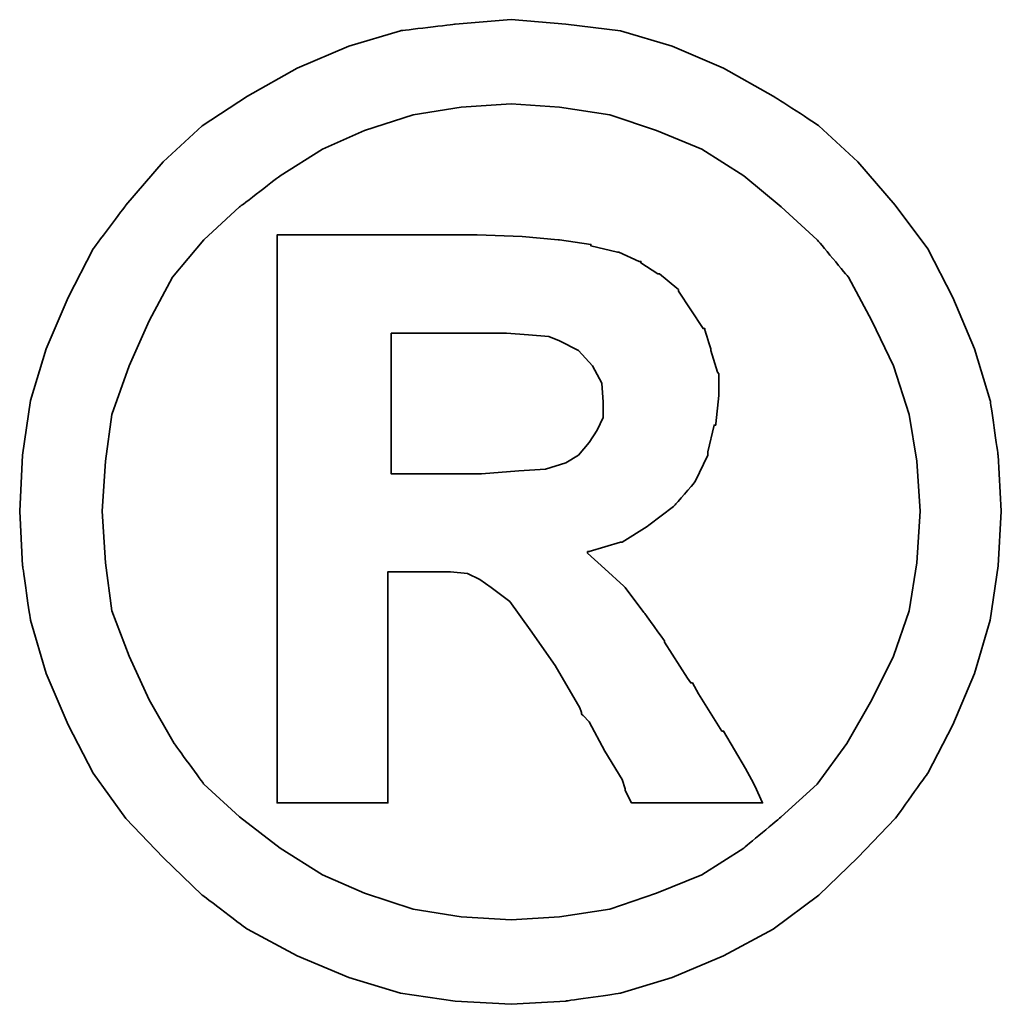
# Model space of a CAD drawing. Extents: x 875 to 1184, y 58 to 234.
# Tile 58 of 59: x 1147.3 to 1148.6, y 154.93 to 156.23. Entities that reach past the tile are written whole.
import ezdxf

# ---------------------------------------------------------------- set-up
doc = ezdxf.new("R2010")
doc.units = 0
doc.header["$MEASUREMENT"] = 0
doc.layers.add('DIM', color=4, linetype='CONTINUOUS')
doc.layers.add('layer 1', color=7, linetype='CONTINUOUS')

# ---------------------------------------------------------------- blocks, each defined once
blk = doc.blocks.new('TBI MOTION logo(完整正式版)')
at = {"layer": 'layer 1', "color": 22, "lineweight": 35}
for points, knots in [([(81.20634, 4.98624), (81.20634, 4.98624), (81.18649, 5.32862), (81.18649, 5.32862), (81.18649, 5.32862), (81.18649, 5.32862), (81.13886, 5.66206), (81.13886, 5.66206), (81.13886, 5.66206), (81.13886, 5.66206), (81.04359, 5.97764), (81.04359, 5.97764), (81.04359, 5.97764), (81.04359, 5.97764), (80.91061, 6.29124), (80.91061, 6.29124), (80.91061, 6.29124), (80.91061, 6.29124), (80.75778, 6.58697), (80.75778, 6.58697), (80.75778, 6.58697), (80.75778, 6.58697), (80.5593, 6.85294), (80.5593, 6.85294), (80.5593, 6.85294), (80.5593, 6.85294), (80.33105, 7.1189), (80.33105, 7.1189), (80.33105, 7.1189), (80.33105, 7.1189), (80.09287, 7.33921), (80.09287, 7.33921), (80.09287, 7.33921), (80.09287, 7.33921), (79.815, 7.51982), (79.815, 7.51982), (79.815, 7.51982), (79.815, 7.51982), (79.51133, 7.69051), (79.51133, 7.69051), (79.51133, 7.69051), (79.51133, 7.69051), (79.19773, 7.8235), (79.19773, 7.8235), (79.19773, 7.8235), (79.19773, 7.8235), (78.88215, 7.91877), (78.88215, 7.91877), (78.88215, 7.91877), (78.88215, 7.91877), (78.54871, 7.95846), (78.54871, 7.95846), (78.54871, 7.95846), (78.54871, 7.95846), (78.21526, 7.98625), (78.21526, 7.98625), (78.21526, 7.98625), (78.21526, 7.98625), (77.87388, 7.95846), (77.87388, 7.95846), (77.87388, 7.95846), (77.87388, 7.95846), (77.54044, 7.91877), (77.54044, 7.91877), (77.54044, 7.91877), (77.54044, 7.91877), (77.22485, 7.8235), (77.22485, 7.8235), (77.22485, 7.8235), (77.22485, 7.8235), (76.91027, 7.69051), (76.91027, 7.69051), (76.91027, 7.69051), (76.91027, 7.69051), (76.6056, 7.51982), (76.6056, 7.51982), (76.6056, 7.51982), (76.6056, 7.51982), (76.32972, 7.33921), (76.32972, 7.33921), (76.32972, 7.33921), (76.32972, 7.33921), (76.09154, 7.1189), (76.09154, 7.1189), (76.09154, 7.1189), (76.09154, 7.1189), (75.86329, 6.85294), (75.86329, 6.85294), (75.86329, 6.85294), (75.86329, 6.85294), (75.66382, 6.58697), (75.66382, 6.58697), (75.66382, 6.58697), (75.66382, 6.58697), (75.51099, 6.29124), (75.51099, 6.29124), (75.51099, 6.29124), (75.51099, 6.29124), (75.37702, 5.97764), (75.37702, 5.97764), (75.37702, 5.97764), (75.37702, 5.97764), (75.28175, 5.66206), (75.28175, 5.66206), (75.28175, 5.66206), (75.28175, 5.66206), (75.23411, 5.32862), (75.23411, 5.32862), (75.23411, 5.32862), (75.23411, 5.32862), (75.21625, 4.98624), (75.21625, 4.98624), (75.21625, 4.98624), (75.21625, 4.98624), (75.23411, 4.6528), (75.23411, 4.6528), (75.23411, 4.6528), (75.23411, 4.6528), (75.28175, 4.32035), (75.28175, 4.32035), (75.28175, 4.32035), (75.28175, 4.32035), (75.37702, 3.99583), (75.37702, 3.99583), (75.37702, 3.99583), (75.37702, 3.99583), (75.51099, 3.68224), (75.51099, 3.68224), (75.51099, 3.68224), (75.51099, 3.68224), (75.66382, 3.38749), (75.66382, 3.38749), (75.66382, 3.38749), (75.66382, 3.38749), (75.86329, 3.10963), (75.86329, 3.10963), (75.86329, 3.10963), (75.86329, 3.10963), (76.09154, 2.87145), (76.09154, 2.87145), (76.09154, 2.87145), (76.09154, 2.87145), (76.32972, 2.6432), (76.32972, 2.6432), (76.32972, 2.6432), (76.32972, 2.6432), (76.6056, 2.43381), (76.6056, 2.43381), (76.6056, 2.43381), (76.6056, 2.43381), (76.91027, 2.27205), (76.91027, 2.27205), (76.91027, 2.27205), (76.91027, 2.27205), (77.22485, 2.13906), (77.22485, 2.13906), (77.22485, 2.13906), (77.22485, 2.13906), (77.54044, 2.0438), (77.54044, 2.0438), (77.54044, 2.0438), (77.54044, 2.0438), (77.87388, 1.99616), (77.87388, 1.99616), (77.87388, 1.99616), (77.87388, 1.99616), (78.21526, 1.97631), (78.21526, 1.97631), (78.21526, 1.97631), (78.21526, 1.97631), (78.54871, 1.99616), (78.54871, 1.99616), (78.54871, 1.99616), (78.54871, 1.99616), (78.88215, 2.0438), (78.88215, 2.0438), (78.88215, 2.0438), (78.88215, 2.0438), (79.19773, 2.13906), (79.19773, 2.13906), (79.19773, 2.13906), (79.19773, 2.13906), (79.51133, 2.27205), (79.51133, 2.27205), (79.51133, 2.27205), (79.51133, 2.27205), (79.815, 2.43381), (79.815, 2.43381), (79.815, 2.43381), (79.815, 2.43381), (80.09287, 2.6432), (80.09287, 2.6432), (80.09287, 2.6432), (80.09287, 2.6432), (80.33105, 2.87145), (80.33105, 2.87145), (80.33105, 2.87145), (80.33105, 2.87145), (80.5593, 3.10963), (80.5593, 3.10963), (80.5593, 3.10963), (80.5593, 3.10963), (80.75778, 3.38749), (80.75778, 3.38749), (80.75778, 3.38749), (80.75778, 3.38749), (80.91061, 3.68224), (80.91061, 3.68224), (80.91061, 3.68224), (80.91061, 3.68224), (81.04359, 3.99583), (81.04359, 3.99583), (81.04359, 3.99583), (81.04359, 3.99583), (81.13886, 4.32035), (81.13886, 4.32035), (81.13886, 4.32035), (81.13886, 4.32035), (81.18649, 4.6528), (81.18649, 4.6528), (81.18649, 4.6528), (81.18649, 4.6528), (81.20634, 4.98624), (81.20634, 4.98624)], [0, 0, 0, 0, 0.0178571, 0.0178571, 0.0178571, 0.0178572, 0.0357143, 0.0357143, 0.0357143, 0.0357143, 0.0535714, 0.0535714, 0.0535714, 0.0535714, 0.0714286, 0.0714286, 0.0714286, 0.0714286, 0.0892857, 0.0892857, 0.0892857, 0.0892857, 0.1071429, 0.1071429, 0.1071429, 0.1071429, 0.125, 0.125, 0.125, 0.125, 0.1428571, 0.1428571, 0.1428571, 0.1428572, 0.1607143, 0.1607143, 0.1607143, 0.1607143, 0.1785714, 0.1785714, 0.1785714, 0.1785714, 0.1964286, 0.1964286, 0.1964286, 0.1964286, 0.2142857, 0.2142857, 0.2142857, 0.2142857, 0.2321429, 0.2321429, 0.2321429, 0.2321429, 0.25, 0.25, 0.25, 0.25, 0.2678571, 0.2678571, 0.2678571, 0.2678572, 0.2857143, 0.2857143, 0.2857143, 0.2857143, 0.3035714, 0.3035714, 0.3035714, 0.3035714, 0.3214286, 0.3214286, 0.3214286, 0.3214286, 0.3392857, 0.3392857, 0.3392857, 0.3392857, 0.3571429, 0.3571429, 0.3571429, 0.3571429, 0.375, 0.375, 0.375, 0.375, 0.3928571, 0.3928571, 0.3928571, 0.3928572, 0.4107143, 0.4107143, 0.4107143, 0.4107143, 0.4285714, 0.4285714, 0.4285714, 0.4285714, 0.4464286, 0.4464286, 0.4464286, 0.4464286, 0.4642857, 0.4642857, 0.4642857, 0.4642857, 0.4821429, 0.4821429, 0.4821429, 0.4821429, 0.5, 0.5, 0.5, 0.5, 0.5178571, 0.5178571, 0.5178571, 0.5178572, 0.5357143, 0.5357143, 0.5357143, 0.5357143, 0.5535714, 0.5535714, 0.5535714, 0.5535714, 0.5714286, 0.5714286, 0.5714286, 0.5714286, 0.5892857, 0.5892857, 0.5892857, 0.5892857, 0.6071429, 0.6071429, 0.6071429, 0.6071429, 0.625, 0.625, 0.625, 0.625, 0.6428571, 0.6428571, 0.6428571, 0.6428572, 0.6607143, 0.6607143, 0.6607143, 0.6607143, 0.6785714, 0.6785714, 0.6785714, 0.6785714, 0.6964286, 0.6964286, 0.6964286, 0.6964286, 0.7142857, 0.7142857, 0.7142857, 0.7142857, 0.7321429, 0.7321429, 0.7321429, 0.7321429, 0.75, 0.75, 0.75, 0.75, 0.7678571, 0.7678571, 0.7678571, 0.7678572, 0.7857143, 0.7857143, 0.7857143, 0.7857143, 0.8035714, 0.8035714, 0.8035714, 0.8035714, 0.8214286, 0.8214286, 0.8214286, 0.8214286, 0.8392857, 0.8392857, 0.8392857, 0.8392857, 0.8571429, 0.8571429, 0.8571429, 0.8571429, 0.875, 0.875, 0.875, 0.875, 0.8928571, 0.8928571, 0.8928571, 0.8928572, 0.9107143, 0.9107143, 0.9107143, 0.9107143, 0.9285714, 0.9285714, 0.9285714, 0.9285714, 0.9464286, 0.9464286, 0.9464286, 0.9464286, 0.9642857, 0.9642857, 0.9642857, 0.9642857, 0.9821429, 0.9821429, 0.9821429, 0.9821429, 1, 1, 1, 1]), ([(80.71014, 4.98624), (80.71014, 4.98624), (80.69129, 5.29091), (80.69129, 5.29091), (80.69129, 5.29091), (80.69129, 5.29091), (80.64464, 5.57672), (80.64464, 5.57672), (80.64464, 5.57672), (80.64464, 5.57672), (80.54937, 5.87245), (80.54937, 5.87245), (80.54937, 5.87245), (80.54937, 5.87245), (80.41639, 6.14833), (80.41639, 6.14833), (80.41639, 6.14833), (80.41639, 6.14833), (80.27349, 6.41429), (80.27349, 6.41429), (80.27349, 6.41429), (80.27349, 6.41429), (80.08295, 6.64255), (80.08295, 6.64255), (80.08295, 6.64255), (80.08295, 6.64255), (79.86264, 6.84301), (79.86264, 6.84301), (79.86264, 6.84301), (79.86264, 6.84301), (79.63439, 7.03355), (79.63439, 7.03355), (79.63439, 7.03355), (79.63439, 7.03355), (79.37835, 7.1963), (79.37835, 7.1963), (79.37835, 7.1963), (79.37835, 7.1963), (79.10246, 7.30944), (79.10246, 7.30944), (79.10246, 7.30944), (79.10246, 7.30944), (78.81665, 7.40471), (78.81665, 7.40471), (78.81665, 7.40471), (78.81665, 7.40471), (78.511, 7.45234), (78.511, 7.45234), (78.511, 7.45234), (78.511, 7.45234), (78.21526, 7.47219), (78.21526, 7.47219), (78.21526, 7.47219), (78.21526, 7.47219), (77.9106, 7.45234), (77.9106, 7.45234), (77.9106, 7.45234), (77.9106, 7.45234), (77.61685, 7.40471), (77.61685, 7.40471), (77.61685, 7.40471), (77.61685, 7.40471), (77.32012, 7.30944), (77.32012, 7.30944), (77.32012, 7.30944), (77.32012, 7.30944), (77.06309, 7.1963), (77.06309, 7.1963), (77.06309, 7.1963), (77.06309, 7.1963), (76.80606, 7.03355), (76.80606, 7.03355), (76.80606, 7.03355), (76.80606, 7.03355), (76.55797, 6.84301), (76.55797, 6.84301), (76.55797, 6.84301), (76.55797, 6.84301), (76.34063, 6.64255), (76.34063, 6.64255), (76.34063, 6.64255), (76.34063, 6.64255), (76.1491, 6.41429), (76.1491, 6.41429), (76.1491, 6.41429), (76.1491, 6.41429), (76.0062, 6.14833), (76.0062, 6.14833), (76.0062, 6.14833), (76.0062, 6.14833), (75.88314, 5.87245), (75.88314, 5.87245), (75.88314, 5.87245), (75.88314, 5.87245), (75.77794, 5.57672), (75.77794, 5.57672), (75.77794, 5.57672), (75.77794, 5.57672), (75.73924, 5.29091), (75.73924, 5.29091), (75.73924, 5.29091), (75.73924, 5.29091), (75.72039, 4.98624), (75.72039, 4.98624), (75.72039, 4.98624), (75.72039, 4.98624), (75.73924, 4.67165), (75.73924, 4.67165), (75.73924, 4.67165), (75.73924, 4.67165), (75.77794, 4.37791), (75.77794, 4.37791), (75.77794, 4.37791), (75.77794, 4.37791), (75.88314, 4.10102), (75.88314, 4.10102), (75.88314, 4.10102), (75.88314, 4.10102), (76.0062, 3.83407), (76.0062, 3.83407), (76.0062, 3.83407), (76.0062, 3.83407), (76.15902, 3.56811), (76.15902, 3.56811), (76.15902, 3.56811), (76.15902, 3.56811), (76.34063, 3.32001), (76.34063, 3.32001), (76.34063, 3.32001), (76.34063, 3.32001), (76.55797, 3.11955), (76.55797, 3.11955), (76.55797, 3.11955), (76.55797, 3.11955), (76.80606, 2.92901), (76.80606, 2.92901), (76.80606, 2.92901), (76.80606, 2.92901), (77.06309, 2.76725), (77.06309, 2.76725), (77.06309, 2.76725), (77.06309, 2.76725), (77.32012, 2.65412), (77.32012, 2.65412), (77.32012, 2.65412), (77.32012, 2.65412), (77.61685, 2.55786), (77.61685, 2.55786), (77.61685, 2.55786), (77.61685, 2.55786), (77.9106, 2.51022), (77.9106, 2.51022), (77.9106, 2.51022), (77.9106, 2.51022), (78.21526, 2.49137), (78.21526, 2.49137), (78.21526, 2.49137), (78.21526, 2.49137), (78.511, 2.51022), (78.511, 2.51022), (78.511, 2.51022), (78.511, 2.51022), (78.81665, 2.55786), (78.81665, 2.55786), (78.81665, 2.55786), (78.81665, 2.55786), (79.10246, 2.65412), (79.10246, 2.65412), (79.10246, 2.65412), (79.10246, 2.65412), (79.37835, 2.76725), (79.37835, 2.76725), (79.37835, 2.76725), (79.37835, 2.76725), (79.63439, 2.92901), (79.63439, 2.92901), (79.63439, 2.92901), (79.63439, 2.92901), (79.86264, 3.11955), (79.86264, 3.11955), (79.86264, 3.11955), (79.86264, 3.11955), (80.08295, 3.32001), (80.08295, 3.32001), (80.08295, 3.32001), (80.08295, 3.32001), (80.26356, 3.56811), (80.26356, 3.56811), (80.26356, 3.56811), (80.26356, 3.56811), (80.41639, 3.83407), (80.41639, 3.83407), (80.41639, 3.83407), (80.41639, 3.83407), (80.54937, 4.10102), (80.54937, 4.10102), (80.54937, 4.10102), (80.54937, 4.10102), (80.64464, 4.37791), (80.64464, 4.37791), (80.64464, 4.37791), (80.64464, 4.37791), (80.69129, 4.67165), (80.69129, 4.67165), (80.69129, 4.67165), (80.69129, 4.67165), (80.71014, 4.98624), (80.71014, 4.98624)], [0, 0, 0, 0, 0.0192308, 0.0192308, 0.0192308, 0.0192308, 0.0384615, 0.0384615, 0.0384615, 0.0384615, 0.0576923, 0.0576923, 0.0576923, 0.0576923, 0.0769231, 0.0769231, 0.0769231, 0.0769231, 0.0961538, 0.0961538, 0.0961538, 0.0961539, 0.1153846, 0.1153846, 0.1153846, 0.1153846, 0.1346154, 0.1346154, 0.1346154, 0.1346154, 0.1538462, 0.1538462, 0.1538462, 0.1538462, 0.1730769, 0.1730769, 0.1730769, 0.1730769, 0.1923077, 0.1923077, 0.1923077, 0.1923077, 0.2115385, 0.2115385, 0.2115385, 0.2115385, 0.2307692, 0.2307692, 0.2307692, 0.2307692, 0.25, 0.25, 0.25, 0.25, 0.2692308, 0.2692308, 0.2692308, 0.2692308, 0.2884615, 0.2884615, 0.2884615, 0.2884615, 0.3076923, 0.3076923, 0.3076923, 0.3076923, 0.3269231, 0.3269231, 0.3269231, 0.3269231, 0.3461538, 0.3461538, 0.3461538, 0.3461539, 0.3653846, 0.3653846, 0.3653846, 0.3653846, 0.3846154, 0.3846154, 0.3846154, 0.3846154, 0.4038462, 0.4038462, 0.4038462, 0.4038462, 0.4230769, 0.4230769, 0.4230769, 0.4230769, 0.4423077, 0.4423077, 0.4423077, 0.4423077, 0.4615385, 0.4615385, 0.4615385, 0.4615385, 0.4807692, 0.4807692, 0.4807692, 0.4807692, 0.5, 0.5, 0.5, 0.5, 0.5192308, 0.5192308, 0.5192308, 0.5192308, 0.5384615, 0.5384615, 0.5384615, 0.5384615, 0.5576923, 0.5576923, 0.5576923, 0.5576923, 0.5769231, 0.5769231, 0.5769231, 0.5769231, 0.5961538, 0.5961538, 0.5961538, 0.5961539, 0.6153846, 0.6153846, 0.6153846, 0.6153846, 0.6346154, 0.6346154, 0.6346154, 0.6346154, 0.6538462, 0.6538462, 0.6538462, 0.6538462, 0.6730769, 0.6730769, 0.6730769, 0.6730769, 0.6923077, 0.6923077, 0.6923077, 0.6923077, 0.7115385, 0.7115385, 0.7115385, 0.7115385, 0.7307692, 0.7307692, 0.7307692, 0.7307692, 0.75, 0.75, 0.75, 0.75, 0.7692308, 0.7692308, 0.7692308, 0.7692308, 0.7884615, 0.7884615, 0.7884615, 0.7884615, 0.8076923, 0.8076923, 0.8076923, 0.8076923, 0.8269231, 0.8269231, 0.8269231, 0.8269231, 0.8461538, 0.8461538, 0.8461538, 0.8461539, 0.8653846, 0.8653846, 0.8653846, 0.8653846, 0.8846154, 0.8846154, 0.8846154, 0.8846154, 0.9038462, 0.9038462, 0.9038462, 0.9038462, 0.9230769, 0.9230769, 0.9230769, 0.9230769, 0.9423077, 0.9423077, 0.9423077, 0.9423077, 0.9615385, 0.9615385, 0.9615385, 0.9615385, 0.9807692, 0.9807692, 0.9807692, 0.9807692, 1, 1, 1, 1]), ([(76.78721, 3.2823), (76.78721, 3.2823), (76.78721, 3.32001), (76.78721, 3.32001), (76.78721, 3.32001), (76.78721, 3.32001), (76.78721, 3.42422), (76.78721, 3.42422), (76.78721, 3.42422), (76.78721, 3.42422), (76.78721, 3.59689), (76.78721, 3.59689), (76.78721, 3.59689), (76.78721, 3.59689), (76.78721, 3.80529), (76.78721, 3.80529), (76.78721, 3.80529), (76.78721, 3.80529), (76.78721, 4.0524), (76.78721, 4.0524), (76.78721, 4.0524), (76.78721, 4.0524), (76.78721, 4.32035), (76.78721, 4.32035), (76.78721, 4.32035), (76.78721, 4.32035), (76.78721, 4.92868), (76.78721, 4.92868), (76.78721, 4.92868), (76.78721, 4.92868), (76.78721, 5.53801), (76.78721, 5.53801), (76.78721, 5.53801), (76.78721, 5.53801), (76.78721, 5.82482), (76.78721, 5.82482), (76.78721, 5.82482), (76.78721, 5.82482), (76.78721, 6.07291), (76.78721, 6.07291), (76.78721, 6.07291), (76.78721, 6.07291), (76.78721, 6.30017), (76.78721, 6.30017), (76.78721, 6.30017), (76.78721, 6.30017), (76.78721, 6.45399), (76.78721, 6.45399), (76.78721, 6.45399), (76.78721, 6.45399), (76.78721, 6.5572), (76.78721, 6.5572), (76.78721, 6.5572), (76.78721, 6.5572), (76.78721, 6.59689), (76.78721, 6.59689), (76.78721, 6.59689), (76.78721, 6.59689), (76.78721, 6.67232), (76.78721, 6.67232), (76.78721, 6.67232), (76.78721, 6.67232), (76.8537, 6.67232), (76.8537, 6.67232), (76.8537, 6.67232), (76.8537, 6.67232), (76.87355, 6.67232), (76.87355, 6.67232), (76.87355, 6.67232), (76.87355, 6.67232), (76.91027, 6.67232), (76.91027, 6.67232), (76.91027, 6.67232), (76.91027, 6.67232), (77.04424, 6.67232), (77.04424, 6.67232), (77.04424, 6.67232), (77.04424, 6.67232), (77.22485, 6.67232), (77.22485, 6.67232), (77.22485, 6.67232), (77.22485, 6.67232), (77.43524, 6.67232), (77.43524, 6.67232), (77.43524, 6.67232), (77.43524, 6.67232), (77.65357, 6.67232), (77.65357, 6.67232), (77.65357, 6.67232), (77.65357, 6.67232), (77.82625, 6.67232), (77.82625, 6.67232), (77.82625, 6.67232), (77.82625, 6.67232), (77.94037, 6.67232), (77.94037, 6.67232), (77.94037, 6.67232), (77.94037, 6.67232), (77.97709, 6.67232), (77.97709, 6.67232), (77.97709, 6.67232), (77.97709, 6.67232), (77.99694, 6.67232), (77.99694, 6.67232), (77.99694, 6.67232), (77.99694, 6.67232), (78.00686, 6.67232), (78.00686, 6.67232), (78.00686, 6.67232), (78.00686, 6.67232), (78.28275, 6.6624), (78.28275, 6.6624), (78.28275, 6.6624), (78.28275, 6.6624), (78.50107, 6.64255), (78.50107, 6.64255), (78.50107, 6.64255), (78.50107, 6.64255), (78.511, 6.64255), (78.511, 6.64255), (78.511, 6.64255), (78.511, 6.64255), (78.70154, 6.61476), (78.70154, 6.61476), (78.70154, 6.61476), (78.70154, 6.61476), (78.70154, 6.60483), (78.70154, 6.60483), (78.70154, 6.60483), (78.70154, 6.60483), (78.86429, 6.56713), (78.86429, 6.56713), (78.86429, 6.56713), (78.86429, 6.56713), (78.87223, 6.56713), (78.87223, 6.56713), (78.87223, 6.56713), (78.87223, 6.56713), (78.99727, 6.51056), (78.99727, 6.51056), (78.99727, 6.51056), (78.99727, 6.51056), (79.00719, 6.51056), (79.00719, 6.51056), (79.00719, 6.51056), (79.00719, 6.51056), (79.00719, 6.50162), (79.00719, 6.50162), (79.00719, 6.50162), (79.00719, 6.50162), (79.1104, 6.43415), (79.1104, 6.43415), (79.1104, 6.43415), (79.1104, 6.43415), (79.12132, 6.43415), (79.12132, 6.43415), (79.12132, 6.43415), (79.12132, 6.43415), (79.22552, 6.34781), (79.22552, 6.34781), (79.22552, 6.34781), (79.22552, 6.34781), (79.23544, 6.33888), (79.23544, 6.33888), (79.23544, 6.33888), (79.23544, 6.33888), (79.23544, 6.32895), (79.23544, 6.32895), (79.23544, 6.32895), (79.23544, 6.32895), (79.31087, 6.21483), (79.31087, 6.21483), (79.31087, 6.21483), (79.31087, 6.21483), (79.38629, 6.1007), (79.38629, 6.1007), (79.38629, 6.1007), (79.38629, 6.1007), (79.3972, 6.1007), (79.3972, 6.1007), (79.3972, 6.1007), (79.3972, 6.1007), (79.3972, 6.09078), (79.3972, 6.09078), (79.3972, 6.09078), (79.3972, 6.09078), (79.43392, 5.97764), (79.43392, 5.97764), (79.43392, 5.97764), (79.43392, 5.97764), (79.43392, 5.96772), (79.43392, 5.96772), (79.43392, 5.96772), (79.43392, 5.96772), (79.47362, 5.83474), (79.47362, 5.83474), (79.47362, 5.83474), (79.47362, 5.83474), (79.48156, 5.82482), (79.48156, 5.82482), (79.48156, 5.82482), (79.48156, 5.82482), (79.48156, 5.69977), (79.48156, 5.69977), (79.48156, 5.69977), (79.48156, 5.69977), (79.48156, 5.69183), (79.48156, 5.69183), (79.48156, 5.69183), (79.48156, 5.69183), (79.4637, 5.51915), (79.4637, 5.51915), (79.4637, 5.51915), (79.4637, 5.51915), (79.4637, 5.51122), (79.4637, 5.51122), (79.4637, 5.51122), (79.4637, 5.51122), (79.45377, 5.51122), (79.45377, 5.51122), (79.45377, 5.51122), (79.45377, 5.51122), (79.41507, 5.34847), (79.41507, 5.34847), (79.41507, 5.34847), (79.41507, 5.34847), (79.41507, 5.33854), (79.41507, 5.33854), (79.41507, 5.33854), (79.41507, 5.33854), (79.41507, 5.32862), (79.41507, 5.32862), (79.41507, 5.32862), (79.41507, 5.32862), (79.33865, 5.16785), (79.33865, 5.16785), (79.33865, 5.16785), (79.33865, 5.16785), (79.33071, 5.15693), (79.33071, 5.15693), (79.33071, 5.15693), (79.33071, 5.15693), (79.2156, 5.02495), (79.2156, 5.02495), (79.2156, 5.02495), (79.2156, 5.02495), (79.20567, 5.01502), (79.20567, 5.01502), (79.20567, 5.01502), (79.20567, 5.01502), (79.05483, 4.89991), (79.05483, 4.89991), (79.05483, 4.89991), (79.05483, 4.89991), (79.04491, 4.89197), (79.04491, 4.89197), (79.04491, 4.89197), (79.04491, 4.89197), (78.89208, 4.7967), (78.89208, 4.7967), (78.89208, 4.7967), (78.89208, 4.7967), (78.88215, 4.7967), (78.88215, 4.7967), (78.88215, 4.7967), (78.88215, 4.7967), (78.69161, 4.73913), (78.69161, 4.73913), (78.69161, 4.73913), (78.69161, 4.73913), (78.68169, 4.73913), (78.68169, 4.73913), (78.68169, 4.73913), (78.68169, 4.73913), (78.68169, 4.72921), (78.68169, 4.72921), (78.68169, 4.72921), (78.68169, 4.72921), (78.78688, 4.63394), (78.78688, 4.63394), (78.78688, 4.63394), (78.78688, 4.63394), (78.902, 4.52875), (78.902, 4.52875), (78.902, 4.52875), (78.902, 4.52875), (78.91093, 4.52081), (78.91093, 4.52081), (78.91093, 4.52081), (78.91093, 4.52081), (79.02506, 4.36798), (79.02506, 4.36798), (79.02506, 4.36798), (79.02506, 4.36798), (79.1501, 4.1953), (79.1501, 4.1953), (79.1501, 4.1953), (79.1501, 4.1953), (79.1501, 4.18736), (79.1501, 4.18736), (79.1501, 4.18736), (79.1501, 4.18736), (79.29201, 3.96705), (79.29201, 3.96705), (79.29201, 3.96705), (79.29201, 3.96705), (79.31087, 3.93828), (79.31087, 3.93828), (79.31087, 3.93828), (79.31087, 3.93828), (79.32079, 3.93828), (79.32079, 3.93828), (79.32079, 3.93828), (79.32079, 3.93828), (79.3585, 3.87178), (79.3585, 3.87178), (79.3585, 3.87178), (79.3585, 3.87178), (79.50141, 3.64353), (79.50141, 3.64353), (79.50141, 3.64353), (79.50141, 3.64353), (79.51133, 3.64353), (79.51133, 3.64353), (79.51133, 3.64353), (79.51133, 3.64353), (79.64431, 3.41528), (79.64431, 3.41528), (79.64431, 3.41528), (79.64431, 3.41528), (79.68202, 3.3478), (79.68202, 3.3478), (79.68202, 3.3478), (79.68202, 3.3478), (79.70187, 3.31009), (79.70187, 3.31009), (79.70187, 3.31009), (79.70187, 3.31009), (79.7495, 3.2049), (79.7495, 3.2049), (79.7495, 3.2049), (79.7495, 3.2049), (79.64431, 3.2049), (79.64431, 3.2049), (79.64431, 3.2049), (79.64431, 3.2049), (79.62546, 3.2049), (79.62546, 3.2049), (79.62546, 3.2049), (79.62546, 3.2049), (79.53912, 3.2049), (79.53912, 3.2049), (79.53912, 3.2049), (79.53912, 3.2049), (79.31087, 3.2049), (79.31087, 3.2049), (79.31087, 3.2049), (79.31087, 3.2049), (79.08262, 3.2049), (79.08262, 3.2049), (79.08262, 3.2049), (79.08262, 3.2049), (79.00719, 3.2049), (79.00719, 3.2049), (79.00719, 3.2049), (79.00719, 3.2049), (78.98735, 3.2049), (78.98735, 3.2049), (78.98735, 3.2049), (78.98735, 3.2049), (78.94964, 3.2049), (78.94964, 3.2049), (78.94964, 3.2049), (78.94964, 3.2049), (78.92979, 3.24459), (78.92979, 3.24459), (78.92979, 3.24459), (78.92979, 3.24459), (78.91093, 3.2823), (78.91093, 3.2823), (78.91093, 3.2823), (78.91093, 3.2823), (78.91093, 3.29223), (78.91093, 3.29223), (78.91093, 3.29223), (78.91093, 3.29223), (78.89208, 3.3478), (78.89208, 3.3478), (78.89208, 3.3478), (78.89208, 3.3478), (78.78688, 3.52048), (78.78688, 3.52048), (78.78688, 3.52048), (78.78688, 3.52048), (78.69161, 3.7001), (78.69161, 3.7001), (78.69161, 3.7001), (78.69161, 3.7001), (78.6539, 3.7388), (78.6539, 3.7388), (78.6539, 3.7388), (78.6539, 3.7388), (78.64398, 3.74873), (78.64398, 3.74873), (78.64398, 3.74873), (78.64398, 3.74873), (78.64398, 3.75766), (78.64398, 3.75766), (78.64398, 3.75766), (78.64398, 3.75766), (78.63405, 3.78644), (78.63405, 3.78644), (78.63405, 3.78644), (78.63405, 3.78644), (78.48321, 4.04347), (78.48321, 4.04347), (78.48321, 4.04347), (78.48321, 4.04347), (78.33038, 4.2618), (78.33038, 4.2618), (78.33038, 4.2618), (78.33038, 4.2618), (78.20732, 4.43447), (78.20732, 4.43447), (78.20732, 4.43447), (78.20732, 4.43447), (78.09221, 4.52081), (78.09221, 4.52081), (78.09221, 4.52081), (78.09221, 4.52081), (78.02472, 4.56845), (78.02472, 4.56845), (78.02472, 4.56845), (78.02472, 4.56845), (77.9493, 4.60616), (77.9493, 4.60616), (77.9493, 4.60616), (77.9493, 4.60616), (77.8451, 4.61608), (77.8451, 4.61608), (77.8451, 4.61608), (77.8451, 4.61608), (77.71113, 4.61608), (77.71113, 4.61608), (77.71113, 4.61608), (77.71113, 4.61608), (77.69128, 4.61608), (77.69128, 4.61608), (77.69128, 4.61608), (77.69128, 4.61608), (77.67342, 4.61608), (77.67342, 4.61608), (77.67342, 4.61608), (77.67342, 4.61608), (77.5583, 4.61608), (77.5583, 4.61608), (77.5583, 4.61608), (77.5583, 4.61608), (77.46303, 4.61608), (77.46303, 4.61608), (77.46303, 4.61608), (77.46303, 4.61608), (77.46303, 4.54761), (77.46303, 4.54761), (77.46303, 4.54761), (77.46303, 4.54761), (77.46303, 4.47318), (77.46303, 4.47318), (77.46303, 4.47318), (77.46303, 4.47318), (77.46303, 4.24294), (77.46303, 4.24294), (77.46303, 4.24294), (77.46303, 4.24294), (77.46303, 3.99583), (77.46303, 3.99583), (77.46303, 3.99583), (77.46303, 3.99583), (77.46303, 3.72888), (77.46303, 3.72888), (77.46303, 3.72888), (77.46303, 3.72888), (77.46303, 3.51055), (77.46303, 3.51055), (77.46303, 3.51055), (77.46303, 3.51055), (77.46303, 3.42422), (77.46303, 3.42422), (77.46303, 3.42422), (77.46303, 3.42422), (77.46303, 3.35773), (77.46303, 3.35773), (77.46303, 3.35773), (77.46303, 3.35773), (77.46303, 3.30017), (77.46303, 3.30017), (77.46303, 3.30017), (77.46303, 3.30017), (77.46303, 3.2823), (77.46303, 3.2823), (77.46303, 3.2823), (77.46303, 3.2823), (77.46303, 3.2049), (77.46303, 3.2049), (77.46303, 3.2049), (77.46303, 3.2049), (77.39753, 3.2049), (77.39753, 3.2049), (77.39753, 3.2049), (77.39753, 3.2049), (77.37768, 3.2049), (77.37768, 3.2049), (77.37768, 3.2049), (77.37768, 3.2049), (77.32012, 3.2049), (77.32012, 3.2049), (77.32012, 3.2049), (77.32012, 3.2049), (77.12165, 3.2049), (77.12165, 3.2049), (77.12165, 3.2049), (77.12165, 3.2049), (76.94897, 3.2049), (76.94897, 3.2049), (76.94897, 3.2049), (76.94897, 3.2049), (76.8924, 3.2049), (76.8924, 3.2049), (76.8924, 3.2049), (76.8924, 3.2049), (76.8537, 3.2049), (76.8537, 3.2049), (76.8537, 3.2049), (76.8537, 3.2049), (76.78721, 3.2049), (76.78721, 3.2049), (76.78721, 3.2049), (76.78721, 3.2049), (76.78721, 3.2823), (76.78721, 3.2823)], [0, 0, 0, 0, 0.0074074, 0.0074074, 0.0074074, 0.0074074, 0.0148148, 0.0148148, 0.0148148, 0.0148148, 0.0222222, 0.0222222, 0.0222222, 0.0222222, 0.0296296, 0.0296296, 0.0296296, 0.0296296, 0.037037, 0.037037, 0.037037, 0.037037, 0.0444444, 0.0444444, 0.0444444, 0.0444445, 0.0518519, 0.0518519, 0.0518519, 0.0518519, 0.0592593, 0.0592593, 0.0592593, 0.0592593, 0.0666667, 0.0666667, 0.0666667, 0.0666667, 0.0740741, 0.0740741, 0.0740741, 0.0740741, 0.0814815, 0.0814815, 0.0814815, 0.0814815, 0.0888889, 0.0888889, 0.0888889, 0.0888889, 0.0962963, 0.0962963, 0.0962963, 0.0962963, 0.1037037, 0.1037037, 0.1037037, 0.1037037, 0.1111111, 0.1111111, 0.1111111, 0.1111111, 0.1185185, 0.1185185, 0.1185185, 0.1185185, 0.1259259, 0.1259259, 0.1259259, 0.1259259, 0.1333333, 0.1333333, 0.1333333, 0.1333333, 0.1407407, 0.1407407, 0.1407407, 0.1407408, 0.1481481, 0.1481481, 0.1481481, 0.1481482, 0.1555556, 0.1555556, 0.1555556, 0.1555556, 0.162963, 0.162963, 0.162963, 0.162963, 0.1703704, 0.1703704, 0.1703704, 0.1703704, 0.1777778, 0.1777778, 0.1777778, 0.1777778, 0.1851852, 0.1851852, 0.1851852, 0.1851852, 0.1925926, 0.1925926, 0.1925926, 0.1925926, 0.2, 0.2, 0.2, 0.2, 0.2074074, 0.2074074, 0.2074074, 0.2074074, 0.2148148, 0.2148148, 0.2148148, 0.2148148, 0.2222222, 0.2222222, 0.2222222, 0.2222222, 0.2296296, 0.2296296, 0.2296296, 0.2296296, 0.237037, 0.237037, 0.237037, 0.237037, 0.2444444, 0.2444444, 0.2444444, 0.2444445, 0.2518519, 0.2518519, 0.2518519, 0.2518519, 0.2592593, 0.2592593, 0.2592593, 0.2592593, 0.2666667, 0.2666667, 0.2666667, 0.2666667, 0.2740741, 0.2740741, 0.2740741, 0.2740741, 0.2814815, 0.2814815, 0.2814815, 0.2814815, 0.2888889, 0.2888889, 0.2888889, 0.2888889, 0.2962963, 0.2962963, 0.2962963, 0.2962963, 0.3037037, 0.3037037, 0.3037037, 0.3037037, 0.3111111, 0.3111111, 0.3111111, 0.3111111, 0.3185185, 0.3185185, 0.3185185, 0.3185185, 0.3259259, 0.3259259, 0.3259259, 0.3259259, 0.3333333, 0.3333333, 0.3333333, 0.3333333, 0.3407407, 0.3407407, 0.3407407, 0.3407408, 0.3481481, 0.3481481, 0.3481481, 0.3481482, 0.3555556, 0.3555556, 0.3555556, 0.3555556, 0.362963, 0.362963, 0.362963, 0.362963, 0.3703704, 0.3703704, 0.3703704, 0.3703704, 0.3777778, 0.3777778, 0.3777778, 0.3777778, 0.3851852, 0.3851852, 0.3851852, 0.3851852, 0.3925926, 0.3925926, 0.3925926, 0.3925926, 0.4, 0.4, 0.4, 0.4, 0.4074074, 0.4074074, 0.4074074, 0.4074074, 0.4148148, 0.4148148, 0.4148148, 0.4148148, 0.4222222, 0.4222222, 0.4222222, 0.4222222, 0.4296296, 0.4296296, 0.4296296, 0.4296296, 0.437037, 0.437037, 0.437037, 0.437037, 0.4444444, 0.4444444, 0.4444444, 0.4444445, 0.4518519, 0.4518519, 0.4518519, 0.4518519, 0.4592593, 0.4592593, 0.4592593, 0.4592593, 0.4666667, 0.4666667, 0.4666667, 0.4666667, 0.4740741, 0.4740741, 0.4740741, 0.4740741, 0.4814815, 0.4814815, 0.4814815, 0.4814815, 0.4888889, 0.4888889, 0.4888889, 0.4888889, 0.4962963, 0.4962963, 0.4962963, 0.4962963, 0.5037037, 0.5037037, 0.5037037, 0.5037037, 0.5111111, 0.5111111, 0.5111111, 0.5111111, 0.5185185, 0.5185185, 0.5185185, 0.5185185, 0.5259259, 0.5259259, 0.5259259, 0.5259259, 0.5333333, 0.5333333, 0.5333333, 0.5333333, 0.5407407, 0.5407407, 0.5407407, 0.5407408, 0.5481481, 0.5481481, 0.5481481, 0.5481482, 0.5555556, 0.5555556, 0.5555556, 0.5555556, 0.562963, 0.562963, 0.562963, 0.562963, 0.5703704, 0.5703704, 0.5703704, 0.5703704, 0.5777778, 0.5777778, 0.5777778, 0.5777778, 0.5851852, 0.5851852, 0.5851852, 0.5851852, 0.5925926, 0.5925926, 0.5925926, 0.5925926, 0.6, 0.6, 0.6, 0.6, 0.6074074, 0.6074074, 0.6074074, 0.6074074, 0.6148148, 0.6148148, 0.6148148, 0.6148148, 0.6222222, 0.6222222, 0.6222222, 0.6222222, 0.6296296, 0.6296296, 0.6296296, 0.6296296, 0.637037, 0.637037, 0.637037, 0.637037, 0.6444444, 0.6444444, 0.6444444, 0.6444445, 0.6518519, 0.6518519, 0.6518519, 0.6518519, 0.6592593, 0.6592593, 0.6592593, 0.6592593, 0.6666667, 0.6666667, 0.6666667, 0.6666667, 0.6740741, 0.6740741, 0.6740741, 0.6740741, 0.6814815, 0.6814815, 0.6814815, 0.6814815, 0.6888889, 0.6888889, 0.6888889, 0.6888889, 0.6962963, 0.6962963, 0.6962963, 0.6962963, 0.7037037, 0.7037037, 0.7037037, 0.7037037, 0.7111111, 0.7111111, 0.7111111, 0.7111111, 0.7185185, 0.7185185, 0.7185185, 0.7185185, 0.7259259, 0.7259259, 0.7259259, 0.7259259, 0.7333333, 0.7333333, 0.7333333, 0.7333333, 0.7407407, 0.7407407, 0.7407407, 0.7407408, 0.7481481, 0.7481481, 0.7481481, 0.7481482, 0.7555556, 0.7555556, 0.7555556, 0.7555556, 0.762963, 0.762963, 0.762963, 0.762963, 0.7703704, 0.7703704, 0.7703704, 0.7703704, 0.7777778, 0.7777778, 0.7777778, 0.7777778, 0.7851852, 0.7851852, 0.7851852, 0.7851852, 0.7925926, 0.7925926, 0.7925926, 0.7925926, 0.8, 0.8, 0.8, 0.8, 0.8074074, 0.8074074, 0.8074074, 0.8074074, 0.8148148, 0.8148148, 0.8148148, 0.8148148, 0.8222222, 0.8222222, 0.8222222, 0.8222222, 0.8296296, 0.8296296, 0.8296296, 0.8296296, 0.837037, 0.837037, 0.837037, 0.837037, 0.8444444, 0.8444444, 0.8444444, 0.8444445, 0.8518519, 0.8518519, 0.8518519, 0.8518519, 0.8592593, 0.8592593, 0.8592593, 0.8592593, 0.8666667, 0.8666667, 0.8666667, 0.8666667, 0.8740741, 0.8740741, 0.8740741, 0.8740741, 0.8814815, 0.8814815, 0.8814815, 0.8814815, 0.8888889, 0.8888889, 0.8888889, 0.8888889, 0.8962963, 0.8962963, 0.8962963, 0.8962963, 0.9037037, 0.9037037, 0.9037037, 0.9037037, 0.9111111, 0.9111111, 0.9111111, 0.9111111, 0.9185185, 0.9185185, 0.9185185, 0.9185185, 0.9259259, 0.9259259, 0.9259259, 0.9259259, 0.9333333, 0.9333333, 0.9333333, 0.9333333, 0.9407407, 0.9407407, 0.9407407, 0.9407408, 0.9481481, 0.9481481, 0.9481481, 0.9481482, 0.9555556, 0.9555556, 0.9555556, 0.9555556, 0.962963, 0.962963, 0.962963, 0.962963, 0.9703704, 0.9703704, 0.9703704, 0.9703704, 0.9777778, 0.9777778, 0.9777778, 0.9777778, 0.9851852, 0.9851852, 0.9851852, 0.9851852, 0.9925926, 0.9925926, 0.9925926, 0.9925926, 1, 1, 1, 1]), ([(77.48288, 6.07291), (77.48288, 6.07291), (77.48288, 5.99551), (77.48288, 5.99551), (77.48288, 5.99551), (77.48288, 5.99551), (77.48288, 5.82482), (77.48288, 5.82482), (77.48288, 5.82482), (77.48288, 5.82482), (77.48288, 5.63328), (77.48288, 5.63328), (77.48288, 5.63328), (77.48288, 5.63328), (77.48288, 5.46358), (77.48288, 5.46358), (77.48288, 5.46358), (77.48288, 5.46358), (77.48288, 5.29091), (77.48288, 5.29091), (77.48288, 5.29091), (77.48288, 5.29091), (77.48288, 5.21449), (77.48288, 5.21449), (77.48288, 5.21449), (77.48288, 5.21449), (77.50074, 5.21449), (77.50074, 5.21449), (77.50074, 5.21449), (77.50074, 5.21449), (77.71113, 5.21449), (77.71113, 5.21449), (77.71113, 5.21449), (77.71113, 5.21449), (77.94037, 5.21449), (77.94037, 5.21449), (77.94037, 5.21449), (77.94037, 5.21449), (78.01579, 5.21449), (78.01579, 5.21449), (78.01579, 5.21449), (78.01579, 5.21449), (78.03465, 5.21449), (78.03465, 5.21449), (78.03465, 5.21449), (78.03465, 5.21449), (78.2629, 5.23335), (78.2629, 5.23335), (78.2629, 5.23335), (78.2629, 5.23335), (78.42565, 5.24327), (78.42565, 5.24327), (78.42565, 5.24327), (78.42565, 5.24327), (78.54871, 5.28098), (78.54871, 5.28098), (78.54871, 5.28098), (78.54871, 5.28098), (78.62611, 5.32862), (78.62611, 5.32862), (78.62611, 5.32862), (78.62611, 5.32862), (78.69161, 5.40503), (78.69161, 5.40503), (78.69161, 5.40503), (78.69161, 5.40503), (78.73925, 5.48145), (78.73925, 5.48145), (78.73925, 5.48145), (78.73925, 5.48145), (78.77696, 5.55885), (78.77696, 5.55885), (78.77696, 5.55885), (78.77696, 5.55885), (78.77696, 5.65214), (78.77696, 5.65214), (78.77696, 5.65214), (78.77696, 5.65214), (78.76902, 5.76726), (78.76902, 5.76726), (78.76902, 5.76726), (78.76902, 5.76726), (78.71146, 5.87245), (78.71146, 5.87245), (78.71146, 5.87245), (78.71146, 5.87245), (78.62611, 5.96772), (78.62611, 5.96772), (78.62611, 5.96772), (78.62611, 5.96772), (78.511, 6.02528), (78.511, 6.02528), (78.511, 6.02528), (78.511, 6.02528), (78.44451, 6.05306), (78.44451, 6.05306), (78.44451, 6.05306), (78.44451, 6.05306), (78.32046, 6.06299), (78.32046, 6.06299), (78.32046, 6.06299), (78.32046, 6.06299), (78.18748, 6.07291), (78.18748, 6.07291), (78.18748, 6.07291), (78.18748, 6.07291), (77.99694, 6.07291), (77.99694, 6.07291), (77.99694, 6.07291), (77.99694, 6.07291), (77.97709, 6.07291), (77.97709, 6.07291), (77.97709, 6.07291), (77.97709, 6.07291), (77.90167, 6.07291), (77.90167, 6.07291), (77.90167, 6.07291), (77.90167, 6.07291), (77.69128, 6.07291), (77.69128, 6.07291), (77.69128, 6.07291), (77.69128, 6.07291), (77.50074, 6.07291), (77.50074, 6.07291), (77.50074, 6.07291), (77.50074, 6.07291), (77.48288, 6.07291), (77.48288, 6.07291)], [0, 0, 0, 0, 0.03125, 0.03125, 0.03125, 0.03125, 0.0625, 0.0625, 0.0625, 0.0625, 0.09375, 0.09375, 0.09375, 0.09375, 0.125, 0.125, 0.125, 0.125, 0.15625, 0.15625, 0.15625, 0.15625, 0.1875, 0.1875, 0.1875, 0.1875, 0.21875, 0.21875, 0.21875, 0.21875, 0.25, 0.25, 0.25, 0.25, 0.28125, 0.28125, 0.28125, 0.28125, 0.3125, 0.3125, 0.3125, 0.3125, 0.34375, 0.34375, 0.34375, 0.34375, 0.375, 0.375, 0.375, 0.375, 0.40625, 0.40625, 0.40625, 0.40625, 0.4375, 0.4375, 0.4375, 0.4375, 0.46875, 0.46875, 0.46875, 0.46875, 0.5, 0.5, 0.5, 0.5, 0.53125, 0.53125, 0.53125, 0.53125, 0.5625, 0.5625, 0.5625, 0.5625, 0.59375, 0.59375, 0.59375, 0.59375, 0.625, 0.625, 0.625, 0.625, 0.65625, 0.65625, 0.65625, 0.65625, 0.6875, 0.6875, 0.6875, 0.6875, 0.71875, 0.71875, 0.71875, 0.71875, 0.75, 0.75, 0.75, 0.75, 0.78125, 0.78125, 0.78125, 0.78125, 0.8125, 0.8125, 0.8125, 0.8125, 0.84375, 0.84375, 0.84375, 0.84375, 0.875, 0.875, 0.875, 0.875, 0.90625, 0.90625, 0.90625, 0.90625, 0.9375, 0.9375, 0.9375, 0.9375, 0.96875, 0.96875, 0.96875, 0.96875, 1, 1, 1, 1])]:
    blk.add_open_spline(points, degree=3, knots=knots, dxfattribs=at)

msp = doc.modelspace()

# ---------------------------------------------------------------- block references
at = {"layer": 'DIM', "xscale": 0.2159999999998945, "yscale": 0.2159999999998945, "zscale": 0.2159999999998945}
msp.add_blockref('TBI MOTION logo(完整正式版)', (1131.0551, 154.5022), dxfattribs=at)

doc.saveas('drawing.dxf')
